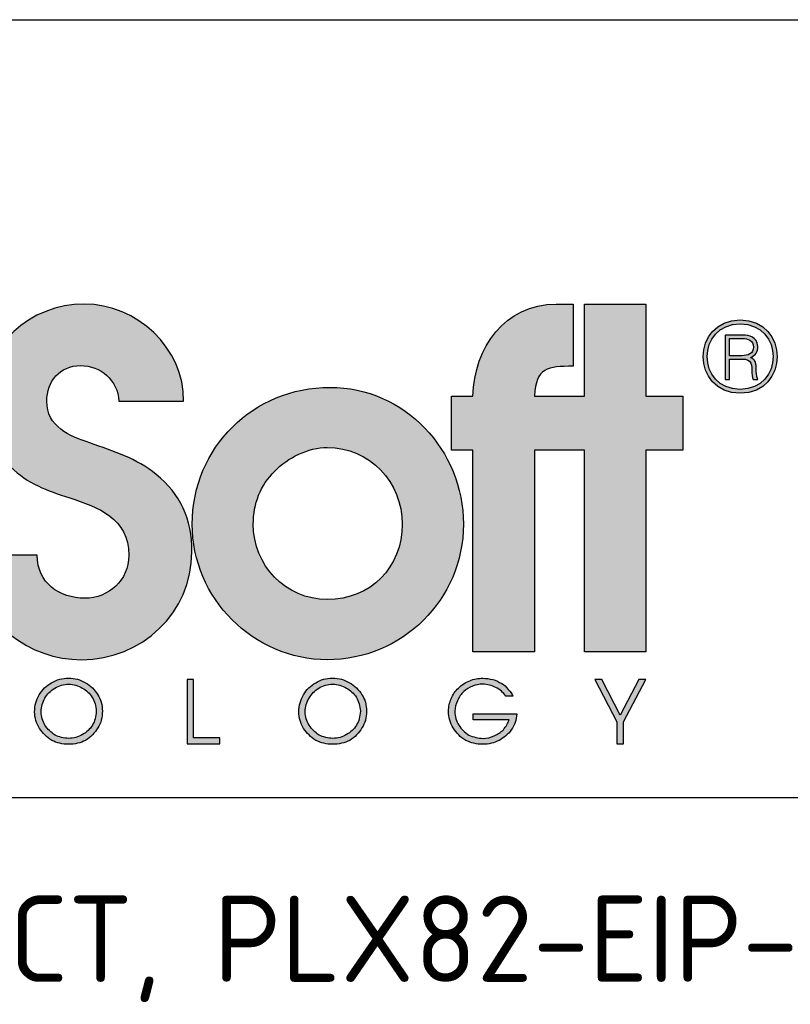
# Model space of a CAD drawing. Header units: inches. Extents: x 0 to 22, y 0 to 17.
# Tile 5 of 40: x 18.4 to 19.5, y 1.5 to 2.9. Entities that reach past the tile are written whole.
import ezdxf

# ---------------------------------------------------------------- set-up
doc = ezdxf.new("R2010")
doc.units = ezdxf.units.IN
doc.header["$MEASUREMENT"] = 0
doc.layers.add('Default', color=7, linetype='Continuous')
doc.layers.add('Layer_1', color=7, linetype='Continuous')

msp = doc.modelspace()

# ---------------------------------------------------------------- hatches: boundary and pattern name
at = {"layer": 'Default', "linetype": 'Continuous'}
h = msp.add_hatch(color=7, dxfattribs=at)
edge = h.paths.add_edge_path()
edge.add_line((18.3392, 2.1353), (18.3468, 2.1599))
edge.add_spline(control_points=[(18.3468, 2.1599), (18.371, 2.1599), (18.4324, 2.1599), (18.4324, 2.1599), (18.4324, 2.1197), (18.4644, 2.0977), (18.5013, 2.0977), (18.5358, 2.0977), (18.565, 2.1235), (18.565, 2.1599), (18.565, 2.2135), (18.52, 2.2298), (18.4793, 2.2432), (18.4462, 2.2537), (18.4185, 2.2633), (18.3936, 2.2882), (18.3697, 2.3131), (18.3548, 2.3495), (18.3548, 2.383), (18.3548, 2.4644), (18.4218, 2.5237), (18.5004, 2.5237), (18.5765, 2.5237), (18.6454, 2.4605), (18.6444, 2.383), (18.6444, 2.383), (18.5506, 2.383), (18.5506, 2.383), (18.5492, 2.4136), (18.5238, 2.4347), (18.4951, 2.4347), (18.4649, 2.4347), (18.4458, 2.4117), (18.4462, 2.383), (18.4458, 2.3466), (18.4793, 2.3322), (18.5085, 2.3227), (18.543, 2.3102), (18.5765, 2.3006), (18.6047, 2.2767), (18.6401, 2.2489), (18.6564, 2.2126), (18.6564, 2.1647), (18.6564, 2.0766), (18.5836, 2.0086), (18.4965, 2.0086), (18.4205, 2.0086), (18.3519, 2.0616), (18.3392, 2.1353)], knot_values=[0, 0, 0, 0, 0.051112, 0.051112, 0.051112, 0.114787, 0.114787, 0.114787, 0.178462, 0.178462, 0.178462, 0.242136, 0.242136, 0.242136, 0.305811, 0.305811, 0.305811, 0.369485, 0.369485, 0.369485, 0.43316, 0.43316, 0.43316, 0.496835, 0.496835, 0.496835, 0.560509, 0.560509, 0.560509, 0.624184, 0.624184, 0.624184, 0.687858, 0.687858, 0.687858, 0.751533, 0.751533, 0.751533, 0.815208, 0.815208, 0.815208, 0.878882, 0.878882, 0.878882, 0.942557, 0.942557, 0.942557, 1, 1, 1, 1], degree=3, periodic=0)
h = msp.add_hatch(color=7, dxfattribs=at)
edge = h.paths.add_edge_path()
edge.add_spline(control_points=[(19.0638, 2.0201), (19.0638, 2.0201), (19.1528, 2.0201), (19.1528, 2.0201), (19.1528, 2.0201), (19.1528, 2.3121), (19.1528, 2.3121), (19.1528, 2.3121), (19.2256, 2.3121), (19.2256, 2.3121), (19.2256, 2.3121), (19.2256, 2.0201), (19.2256, 2.0201), (19.2256, 2.0201), (19.3142, 2.0201), (19.3142, 2.0201), (19.3142, 2.0201), (19.3142, 2.3121), (19.3142, 2.3121), (19.3142, 2.3121), (19.3678, 2.3121), (19.3678, 2.3121), (19.3678, 2.3121), (19.3678, 2.3906), (19.3678, 2.3906), (19.3678, 2.3906), (19.3142, 2.3906), (19.3142, 2.3906), (19.3142, 2.3906), (19.3142, 2.5237), (19.3142, 2.5237), (19.3142, 2.5237), (19.2256, 2.5237), (19.2256, 2.5237), (19.2256, 2.5237), (19.2256, 2.3906), (19.2256, 2.3906), (19.2256, 2.3906), (19.1528, 2.3906), (19.1528, 2.3906), (19.1552, 2.4318), (19.172, 2.4337), (19.2088, 2.4337), (19.2088, 2.4337), (19.2088, 2.5237), (19.2088, 2.5237), (19.2088, 2.5237), (19.1844, 2.5237), (19.1844, 2.5237), (19.1097, 2.5237), (19.0657, 2.4605), (19.0638, 2.3906), (19.0638, 2.3906), (19.0327, 2.3906), (19.0327, 2.3906), (19.0327, 2.3906), (19.0327, 2.3121), (19.0327, 2.3121), (19.0327, 2.3121), (19.0638, 2.3121), (19.0638, 2.3121), (19.0638, 2.3121), (19.0638, 2.0201), (19.0638, 2.0201)], knot_values=[0, 0, 0, 0, 0.047619, 0.047619, 0.047619, 0.095238, 0.095238, 0.095238, 0.142857, 0.142857, 0.142857, 0.190476, 0.190476, 0.190476, 0.238095, 0.238095, 0.238095, 0.285714, 0.285714, 0.285714, 0.333333, 0.333333, 0.333333, 0.380952, 0.380952, 0.380952, 0.428571, 0.428571, 0.428571, 0.47619, 0.47619, 0.47619, 0.52381, 0.52381, 0.52381, 0.571429, 0.571429, 0.571429, 0.619048, 0.619048, 0.619048, 0.666667, 0.666667, 0.666667, 0.714286, 0.714286, 0.714286, 0.761905, 0.761905, 0.761905, 0.809524, 0.809524, 0.809524, 0.857143, 0.857143, 0.857143, 0.904762, 0.904762, 0.904762, 0.952381, 0.952381, 0.952381, 1, 1, 1, 1], degree=3, periodic=0)
h = msp.add_hatch(color=7, dxfattribs=at)
edge = h.paths.add_edge_path()
edge.add_spline(control_points=[(19.4511, 2.3945), (19.5224, 2.3945), (19.5224, 2.5007), (19.4511, 2.5007), (19.3797, 2.5007), (19.3797, 2.3945), (19.4511, 2.3945)], knot_values=[0, 0, 0, 0, 0.5, 0.5, 0.5, 1, 1, 1, 1], degree=3, periodic=0)
edge = h.paths.add_edge_path()
edge.add_spline(control_points=[(19.4511, 2.4002), (19.5147, 2.4002), (19.5147, 2.495), (19.4511, 2.495), (19.3874, 2.495), (19.3874, 2.4002), (19.4511, 2.4002)], knot_values=[0, 0, 0, 0, 0.5, 0.5, 0.5, 1, 1, 1, 1], degree=3, periodic=0)
h = msp.add_hatch(color=7, dxfattribs=at)
h.paths.add_polyline_path([(19.4764, 2.4146), (19.4752, 2.4188), (19.4746, 2.4225), (19.4743, 2.4259), (19.4743, 2.4289), (19.4743, 2.4318), (19.4741, 2.4346), (19.4736, 2.4374), (19.4726, 2.4404), (19.4718, 2.442), (19.4712, 2.4429), (19.4706, 2.4436), (19.4699, 2.4442), (19.4692, 2.4447), (19.4684, 2.4452), (19.4675, 2.4456), (19.4666, 2.4459), (19.4667, 2.4465), (19.4689, 2.4477), (19.4709, 2.4491), (19.4726, 2.4507), (19.4741, 2.4525), (19.4752, 2.4545), (19.476, 2.4569), (19.4764, 2.4595), (19.4764, 2.4624), (19.4756, 2.4671), (19.4741, 2.4708), (19.4718, 2.4736), (19.469, 2.4757), (19.4657, 2.4771), (19.4621, 2.478), (19.4583, 2.4785), (19.4543, 2.4787), (19.4525, 2.4787), (19.4505, 2.4787), (19.4473, 2.4787), (19.4434, 2.4787), (19.4391, 2.4787), (19.4352, 2.4787), (19.432, 2.4787), (19.43, 2.4787), (19.4295, 2.4784), (19.4295, 2.4743), (19.4295, 2.4664), (19.4295, 2.4561), (19.4295, 2.4447), (19.4295, 2.4335), (19.4295, 2.4239), (19.4295, 2.4171), (19.4295, 2.4146), (19.4298, 2.4146), (19.4304, 2.4146), (19.4314, 2.4146), (19.4324, 2.4146), (19.4335, 2.4146), (19.4345, 2.4146), (19.4353, 2.4146), (19.4357, 2.4146), (19.4357, 2.4151), (19.4357, 2.4177), (19.4357, 2.4217), (19.4357, 2.4268), (19.4357, 2.4321), (19.4357, 2.4371), (19.4357, 2.4412), (19.4357, 2.4437), (19.4358, 2.4442), (19.4369, 2.4442), (19.439, 2.4442), (19.4418, 2.4442), (19.4449, 2.4442), (19.4479, 2.4442), (19.4505, 2.4442), (19.4523, 2.4442), (19.453, 2.4442), (19.4543, 2.4442), (19.4555, 2.4442), (19.4567, 2.4442), (19.4578, 2.444), (19.4588, 2.4438), (19.4599, 2.4435), (19.461, 2.4431), (19.4622, 2.4426), (19.4645, 2.441), (19.4664, 2.4384), (19.4674, 2.4353), (19.4679, 2.4318), (19.468, 2.428), (19.468, 2.4241), (19.4682, 2.4203), (19.4689, 2.4167), (19.4698, 2.4146), (19.4702, 2.4146), (19.471, 2.4146), (19.4721, 2.4146), (19.4733, 2.4146), (19.4744, 2.4146), (19.4755, 2.4146), (19.4762, 2.4146)])
edge = h.paths.add_edge_path()
edge.add_spline(control_points=[(19.4702, 2.4615), (19.4702, 2.4711), (19.4621, 2.4739), (19.4544, 2.4739), (19.4544, 2.4739), (19.4357, 2.4739), (19.4357, 2.4739), (19.4357, 2.4739), (19.4357, 2.449), (19.4357, 2.449), (19.4357, 2.449), (19.4539, 2.449), (19.4539, 2.449), (19.4616, 2.449), (19.4707, 2.4519), (19.4702, 2.4615)], knot_values=[0, 0, 0, 0, 0.2, 0.2, 0.2, 0.4, 0.4, 0.4, 0.6, 0.6, 0.6, 0.8, 0.8, 0.8, 1, 1, 1, 1], degree=3, periodic=0)
h = msp.add_hatch(color=7, dxfattribs=at)
edge = h.paths.add_edge_path()
edge.add_spline(control_points=[(18.8565, 2.4031), (18.7454, 2.4031), (18.6569, 2.316), (18.6569, 2.2049), (18.6569, 2.0977), (18.7454, 2.0086), (18.8527, 2.0086), (18.9613, 2.0086), (19.0499, 2.0958), (19.0499, 2.2049), (19.0499, 2.3121), (18.9652, 2.4031), (18.8565, 2.4031)], knot_values=[0, 0, 0, 0, 0.25, 0.25, 0.25, 0.5, 0.5, 0.5, 0.75, 0.75, 0.75, 1, 1, 1, 1], degree=3, periodic=0)
edge = h.paths.add_edge_path()
edge.add_spline(control_points=[(18.8527, 2.316), (18.8249, 2.316), (18.7952, 2.3016), (18.7766, 2.2815), (18.7555, 2.2614), (18.7454, 2.2346), (18.7454, 2.2049), (18.7454, 2.1455), (18.7919, 2.0958), (18.8527, 2.0958), (18.9154, 2.0958), (18.9613, 2.1427), (18.9613, 2.2049), (18.9613, 2.2662), (18.914, 2.316), (18.8527, 2.316)], knot_values=[0, 0, 0, 0, 0.2, 0.2, 0.2, 0.4, 0.4, 0.4, 0.6, 0.6, 0.6, 0.8, 0.8, 0.8, 1, 1, 1, 1], degree=3, periodic=0)
h = msp.add_hatch(color=7, dxfattribs=at)
edge = h.paths.add_edge_path()
edge.add_spline(control_points=[(18.4778, 1.9818), (18.4687, 1.9818), (18.4606, 1.9799), (18.453, 1.9751), (18.4458, 1.9713), (18.4395, 1.9655), (18.4352, 1.9579), (18.4309, 1.9502), (18.4285, 1.9426), (18.4285, 1.933), (18.4285, 1.9244), (18.4309, 1.9167), (18.4357, 1.9091), (18.44, 1.9023), (18.4458, 1.8966), (18.4534, 1.8918), (18.4606, 1.888), (18.4687, 1.8861), (18.4778, 1.8861), (18.4869, 1.8861), (18.4951, 1.888), (18.5023, 1.8918), (18.5099, 1.8966), (18.5157, 1.9023), (18.52, 1.91), (18.5248, 1.9167), (18.5267, 1.9253), (18.5267, 1.934), (18.5267, 1.9435), (18.5243, 1.9512), (18.52, 1.9579), (18.5157, 1.9655), (18.5094, 1.9713), (18.5023, 1.9751), (18.4946, 1.9799), (18.4865, 1.9818), (18.4778, 1.9818)], knot_values=[0, 0, 0, 0, 0.083333, 0.083333, 0.083333, 0.166667, 0.166667, 0.166667, 0.25, 0.25, 0.25, 0.333333, 0.333333, 0.333333, 0.416667, 0.416667, 0.416667, 0.5, 0.5, 0.5, 0.583333, 0.583333, 0.583333, 0.666667, 0.666667, 0.666667, 0.75, 0.75, 0.75, 0.833333, 0.833333, 0.833333, 0.916667, 0.916667, 0.916667, 1, 1, 1, 1], degree=3, periodic=0)
edge = h.paths.add_edge_path()
edge.add_spline(control_points=[(18.4778, 1.9732), (18.4707, 1.9732), (18.464, 1.9713), (18.4577, 1.9675), (18.4515, 1.9636), (18.4467, 1.9588), (18.4434, 1.9531), (18.44, 1.9474), (18.4381, 1.9407), (18.4381, 1.933), (18.4381, 1.9263), (18.44, 1.9196), (18.4434, 1.9138), (18.4472, 1.9081), (18.452, 1.9033), (18.4582, 1.8995), (18.464, 1.8966), (18.4707, 1.8947), (18.4778, 1.8947), (18.485, 1.8947), (18.4917, 1.8966), (18.498, 1.9004), (18.5037, 1.9033), (18.5085, 1.9081), (18.5123, 1.9138), (18.5157, 1.9196), (18.5176, 1.9263), (18.5176, 1.934), (18.5176, 1.9416), (18.5157, 1.9483), (18.5118, 1.9541), (18.5085, 1.9598), (18.5037, 1.9646), (18.4975, 1.9675), (18.4917, 1.9713), (18.485, 1.9732), (18.4778, 1.9732)], knot_values=[0, 0, 0, 0, 0.083333, 0.083333, 0.083333, 0.166667, 0.166667, 0.166667, 0.25, 0.25, 0.25, 0.333333, 0.333333, 0.333333, 0.416667, 0.416667, 0.416667, 0.5, 0.5, 0.5, 0.583333, 0.583333, 0.583333, 0.666667, 0.666667, 0.666667, 0.75, 0.75, 0.75, 0.833333, 0.833333, 0.833333, 0.916667, 0.916667, 0.916667, 1, 1, 1, 1], degree=3, periodic=0)
for points in [[(18.6971, 1.8956), (18.6588, 1.8956), (18.6588, 1.9799), (18.6497, 1.9799), (18.6497, 1.887), (18.6971, 1.887)], [(19.2773, 1.9282), (19.2505, 1.9799), (19.2404, 1.9799), (19.2725, 1.9186), (19.2725, 1.887), (19.2821, 1.887), (19.2821, 1.9186), (19.3142, 1.9799), (19.3041, 1.9799)]]:
    msp.add_hatch(color=7, dxfattribs=at).paths.add_polyline_path(points)
h = msp.add_hatch(color=7, dxfattribs=at)
edge = h.paths.add_edge_path()
edge.add_spline(control_points=[(18.8603, 1.9818), (18.8512, 1.9818), (18.8431, 1.9799), (18.8359, 1.9751), (18.8283, 1.9713), (18.8225, 1.9655), (18.8182, 1.9579), (18.8139, 1.9502), (18.8115, 1.9426), (18.8115, 1.933), (18.8115, 1.9244), (18.8139, 1.9167), (18.8182, 1.9091), (18.823, 1.9023), (18.8287, 1.8966), (18.8359, 1.8918), (18.8436, 1.888), (18.8517, 1.8861), (18.8603, 1.8861), (18.8694, 1.8861), (18.8776, 1.888), (18.8852, 1.8918), (18.8924, 1.8966), (18.8986, 1.9023), (18.9029, 1.91), (18.9073, 1.9167), (18.9096, 1.9253), (18.9096, 1.934), (18.9096, 1.9435), (18.9073, 1.9512), (18.9029, 1.9579), (18.8982, 1.9655), (18.8924, 1.9713), (18.8848, 1.9751), (18.8776, 1.9799), (18.8694, 1.9818), (18.8603, 1.9818)], knot_values=[0, 0, 0, 0, 0.083333, 0.083333, 0.083333, 0.166667, 0.166667, 0.166667, 0.25, 0.25, 0.25, 0.333333, 0.333333, 0.333333, 0.416667, 0.416667, 0.416667, 0.5, 0.5, 0.5, 0.583333, 0.583333, 0.583333, 0.666667, 0.666667, 0.666667, 0.75, 0.75, 0.75, 0.833333, 0.833333, 0.833333, 0.916667, 0.916667, 0.916667, 1, 1, 1, 1], degree=3, periodic=0)
edge = h.paths.add_edge_path()
edge.add_spline(control_points=[(18.8603, 1.9732), (18.8531, 1.9732), (18.8464, 1.9713), (18.8402, 1.9675), (18.8345, 1.9636), (18.8297, 1.9588), (18.8263, 1.9531), (18.8225, 1.9474), (18.8206, 1.9407), (18.8206, 1.933), (18.8206, 1.9263), (18.8225, 1.9196), (18.8263, 1.9138), (18.8302, 1.9081), (18.835, 1.9033), (18.8407, 1.8995), (18.8469, 1.8966), (18.8536, 1.8947), (18.8603, 1.8947), (18.868, 1.8947), (18.8747, 1.8966), (18.8804, 1.9004), (18.8867, 1.9033), (18.8915, 1.9081), (18.8948, 1.9138), (18.8986, 1.9196), (18.9001, 1.9263), (18.9006, 1.934), (18.9001, 1.9416), (18.8982, 1.9483), (18.8948, 1.9541), (18.891, 1.9598), (18.8862, 1.9646), (18.8804, 1.9675), (18.8742, 1.9713), (18.8675, 1.9732), (18.8603, 1.9732)], knot_values=[0, 0, 0, 0, 0.083333, 0.083333, 0.083333, 0.166667, 0.166667, 0.166667, 0.25, 0.25, 0.25, 0.333333, 0.333333, 0.333333, 0.416667, 0.416667, 0.416667, 0.5, 0.5, 0.5, 0.583333, 0.583333, 0.583333, 0.666667, 0.666667, 0.666667, 0.75, 0.75, 0.75, 0.833333, 0.833333, 0.833333, 0.916667, 0.916667, 0.916667, 1, 1, 1, 1], degree=3, periodic=0)
h = msp.add_hatch(color=7, dxfattribs=at)
edge = h.paths.add_edge_path()
edge.add_spline(control_points=[(19.0643, 1.9301), (19.0643, 1.9301), (19.0643, 1.9215), (19.0643, 1.9215), (19.0643, 1.9215), (19.116, 1.9215), (19.116, 1.9215), (19.1145, 1.9167), (19.1117, 1.9119), (19.1078, 1.9071), (19.104, 1.9033), (19.0997, 1.9004), (19.0944, 1.8985), (19.0896, 1.8956), (19.0839, 1.8947), (19.0786, 1.8947), (19.071, 1.8947), (19.0643, 1.8966), (19.058, 1.8995), (19.0518, 1.9033), (19.047, 1.9081), (19.0432, 1.9138), (19.0394, 1.9196), (19.0379, 1.9263), (19.0375, 1.934), (19.0375, 1.9397), (19.0389, 1.9445), (19.0413, 1.9493), (19.0437, 1.955), (19.0465, 1.9588), (19.0504, 1.9627), (19.0542, 1.9655), (19.0585, 1.9684), (19.0633, 1.9703), (19.0681, 1.9722), (19.0729, 1.9732), (19.0782, 1.9732), (19.0849, 1.9732), (19.0911, 1.9713), (19.0968, 1.9684), (19.103, 1.9655), (19.1078, 1.9608), (19.1112, 1.956), (19.1112, 1.956), (19.1217, 1.956), (19.1217, 1.956), (19.1203, 1.9588), (19.1179, 1.9627), (19.115, 1.9655), (19.1117, 1.9694), (19.1088, 1.9722), (19.1054, 1.9742), (19.1016, 1.9761), (19.0968, 1.9789), (19.0925, 1.9799), (19.0877, 1.9809), (19.0829, 1.9818), (19.0782, 1.9818), (19.0715, 1.9818), (19.0652, 1.9809), (19.059, 1.978), (19.0528, 1.9761), (19.0475, 1.9722), (19.0427, 1.9675), (19.0384, 1.9636), (19.0346, 1.9579), (19.0322, 1.9521), (19.0298, 1.9464), (19.0284, 1.9407), (19.0284, 1.934), (19.0284, 1.9253), (19.0308, 1.9167), (19.0351, 1.91), (19.0398, 1.9023), (19.0456, 1.8966), (19.0532, 1.8918), (19.0609, 1.888), (19.0691, 1.8861), (19.0782, 1.8861), (19.0868, 1.8861), (19.0944, 1.888), (19.1016, 1.8918), (19.1088, 1.8956), (19.1145, 1.9004), (19.1193, 1.9071), (19.1241, 1.9138), (19.1265, 1.9215), (19.1275, 1.9301), (19.1275, 1.9301), (19.0643, 1.9301), (19.0643, 1.9301)], knot_values=[0, 0, 0, 0, 0.033333, 0.033333, 0.033333, 0.066667, 0.066667, 0.066667, 0.1, 0.1, 0.1, 0.133333, 0.133333, 0.133333, 0.166667, 0.166667, 0.166667, 0.2, 0.2, 0.2, 0.233333, 0.233333, 0.233333, 0.266667, 0.266667, 0.266667, 0.3, 0.3, 0.3, 0.333333, 0.333333, 0.333333, 0.366667, 0.366667, 0.366667, 0.4, 0.4, 0.4, 0.433333, 0.433333, 0.433333, 0.466667, 0.466667, 0.466667, 0.5, 0.5, 0.5, 0.533333, 0.533333, 0.533333, 0.566667, 0.566667, 0.566667, 0.6, 0.6, 0.6, 0.633333, 0.633333, 0.633333, 0.666667, 0.666667, 0.666667, 0.7, 0.7, 0.7, 0.733333, 0.733333, 0.733333, 0.766667, 0.766667, 0.766667, 0.8, 0.8, 0.8, 0.833333, 0.833333, 0.833333, 0.866667, 0.866667, 0.866667, 0.9, 0.9, 0.9, 0.933333, 0.933333, 0.933333, 0.966667, 0.966667, 0.966667, 1, 1, 1, 1], degree=3, periodic=0)

# ---------------------------------------------------------------- linework, layer by layer
at = {"color": 7, "linetype": 'Continuous'}
for p, q in [((17.3511, 2.9357), (21.5386, 2.9357)), ((21.5293, 1.8084), (17.3511, 1.8084))]:
    msp.add_line(p, q, dxfattribs=at)
at = {"layer": 'Layer_1', "color": 7, "linetype": 'Continuous'}
for p, q in [((18.6588, 1.9799), (18.6497, 1.9799)), ((18.6497, 1.9799), (18.6497, 1.887)), ((18.6588, 1.8956), (18.6588, 1.9799)), ((19.2505, 1.9799), (19.2404, 1.9799)), ((19.2404, 1.9799), (19.2725, 1.9186)), ((19.2773, 1.9282), (19.2505, 1.9799)), ((19.3041, 1.9799), (19.2773, 1.9282)), ((19.2821, 1.9186), (19.3142, 1.9799)), ((19.3142, 1.9799), (19.3041, 1.9799)), ((19.2725, 1.9186), (19.2725, 1.887)), ((19.2821, 1.887), (19.2821, 1.9186)), ((18.6497, 1.887), (18.6971, 1.887)), ((18.6971, 1.8956), (18.6588, 1.8956)), ((18.6971, 1.887), (18.6971, 1.8956)), ((19.2725, 1.887), (19.2821, 1.887))]:
    msp.add_line(p, q, dxfattribs=at)
msp.add_lwpolyline([(19.4764, 2.4146), (19.4752, 2.4188), (19.4746, 2.4225), (19.4743, 2.4259), (19.4743, 2.4289), (19.4743, 2.4318), (19.4741, 2.4346), (19.4736, 2.4374), (19.4726, 2.4404), (19.4718, 2.442), (19.4712, 2.4429), (19.4706, 2.4436), (19.4699, 2.4442), (19.4692, 2.4447), (19.4684, 2.4452), (19.4675, 2.4456), (19.4666, 2.4459), (19.4667, 2.4465), (19.4689, 2.4477), (19.4709, 2.4491), (19.4726, 2.4507), (19.4741, 2.4525), (19.4752, 2.4545), (19.476, 2.4569), (19.4764, 2.4595), (19.4764, 2.4624), (19.4756, 2.4671), (19.4741, 2.4708), (19.4718, 2.4736), (19.469, 2.4757), (19.4657, 2.4771), (19.4621, 2.478), (19.4583, 2.4785), (19.4543, 2.4787), (19.4525, 2.4787), (19.4505, 2.4787), (19.4473, 2.4787), (19.4434, 2.4787), (19.4391, 2.4787), (19.4352, 2.4787), (19.432, 2.4787), (19.43, 2.4787), (19.4295, 2.4784), (19.4295, 2.4743), (19.4295, 2.4664), (19.4295, 2.4561), (19.4295, 2.4447), (19.4295, 2.4335), (19.4295, 2.4239), (19.4295, 2.4171), (19.4295, 2.4146), (19.4298, 2.4146), (19.4304, 2.4146), (19.4314, 2.4146), (19.4324, 2.4146), (19.4335, 2.4146), (19.4345, 2.4146), (19.4353, 2.4146), (19.4357, 2.4146), (19.4357, 2.4151), (19.4357, 2.4177), (19.4357, 2.4217), (19.4357, 2.4268), (19.4357, 2.4321), (19.4357, 2.4371), (19.4357, 2.4412), (19.4357, 2.4437), (19.4358, 2.4442), (19.4369, 2.4442), (19.439, 2.4442), (19.4418, 2.4442), (19.4449, 2.4442), (19.4479, 2.4442), (19.4505, 2.4442), (19.4523, 2.4442), (19.453, 2.4442), (19.4543, 2.4442), (19.4555, 2.4442), (19.4567, 2.4442), (19.4578, 2.444), (19.4588, 2.4438), (19.4599, 2.4435), (19.461, 2.4431), (19.4622, 2.4426), (19.4645, 2.441), (19.4664, 2.4384), (19.4674, 2.4353), (19.4679, 2.4318), (19.468, 2.428), (19.468, 2.4241), (19.4682, 2.4203), (19.4689, 2.4167), (19.4698, 2.4146), (19.4702, 2.4146), (19.471, 2.4146), (19.4721, 2.4146), (19.4733, 2.4146), (19.4744, 2.4146), (19.4755, 2.4146), (19.4762, 2.4146), (19.4764, 2.4146)], close=True, dxfattribs=at)
for points, knots in [([(18.3392, 2.1353), (18.3519, 2.0616), (18.4205, 2.0086), (18.4965, 2.0086), (18.5836, 2.0086), (18.6564, 2.0766), (18.6564, 2.1647), (18.6564, 2.2126), (18.6401, 2.2489), (18.6047, 2.2767), (18.5765, 2.3006), (18.543, 2.3102), (18.5085, 2.3227), (18.4793, 2.3322), (18.4458, 2.3466), (18.4462, 2.383), (18.4458, 2.4117), (18.4649, 2.4347), (18.4951, 2.4347), (18.5238, 2.4347), (18.5492, 2.4136), (18.5506, 2.383), (18.5506, 2.383), (18.6444, 2.383), (18.6444, 2.383), (18.6454, 2.4605), (18.5765, 2.5237), (18.5004, 2.5237), (18.4218, 2.5237), (18.3548, 2.4644), (18.3548, 2.383), (18.3548, 2.3495), (18.3697, 2.3131), (18.3936, 2.2882), (18.4185, 2.2633), (18.4462, 2.2537), (18.4793, 2.2432), (18.52, 2.2298), (18.565, 2.2135), (18.565, 2.1599), (18.565, 2.1235), (18.5358, 2.0977), (18.5013, 2.0977), (18.4644, 2.0977), (18.4324, 2.1197), (18.4324, 2.1599), (18.4324, 2.1599), (18.371, 2.1599), (18.3468, 2.1599)], [0, 0, 0, 0, 0.0574431, 0.0574431, 0.0574431, 0.1211177, 0.1211177, 0.1211177, 0.1847923, 0.1847923, 0.1847923, 0.2484669, 0.2484669, 0.2484669, 0.3121415, 0.3121415, 0.3121415, 0.3758161, 0.3758161, 0.3758161, 0.4394908, 0.4394908, 0.4394908, 0.5031654, 0.5031654, 0.5031654, 0.56684, 0.56684, 0.56684, 0.6305146, 0.6305146, 0.6305146, 0.6941892, 0.6941892, 0.6941892, 0.7578638, 0.7578638, 0.7578638, 0.8215384, 0.8215384, 0.8215384, 0.885213, 0.885213, 0.885213, 0.9488876, 0.9488876, 0.9488876, 1, 1, 1, 1]), ([(19.0638, 2.0201), (19.0638, 2.0201), (19.1528, 2.0201), (19.1528, 2.0201), (19.1528, 2.0201), (19.1528, 2.3121), (19.1528, 2.3121), (19.1528, 2.3121), (19.2256, 2.3121), (19.2256, 2.3121), (19.2256, 2.3121), (19.2256, 2.0201), (19.2256, 2.0201), (19.2256, 2.0201), (19.3142, 2.0201), (19.3142, 2.0201), (19.3142, 2.0201), (19.3142, 2.3121), (19.3142, 2.3121), (19.3142, 2.3121), (19.3678, 2.3121), (19.3678, 2.3121), (19.3678, 2.3121), (19.3678, 2.3906), (19.3678, 2.3906), (19.3678, 2.3906), (19.3142, 2.3906), (19.3142, 2.3906), (19.3142, 2.3906), (19.3142, 2.5237), (19.3142, 2.5237), (19.3142, 2.5237), (19.2256, 2.5237), (19.2256, 2.5237), (19.2256, 2.5237), (19.2256, 2.3906), (19.2256, 2.3906), (19.2256, 2.3906), (19.1528, 2.3906), (19.1528, 2.3906), (19.1552, 2.4318), (19.172, 2.4337), (19.2088, 2.4337), (19.2088, 2.4337), (19.2088, 2.5237), (19.2088, 2.5237), (19.2088, 2.5237), (19.1844, 2.5237), (19.1844, 2.5237), (19.1097, 2.5237), (19.0657, 2.4605), (19.0638, 2.3906), (19.0638, 2.3906), (19.0327, 2.3906), (19.0327, 2.3906), (19.0327, 2.3906), (19.0327, 2.3121), (19.0327, 2.3121), (19.0327, 2.3121), (19.0638, 2.3121), (19.0638, 2.3121), (19.0638, 2.3121), (19.0638, 2.0201), (19.0638, 2.0201)], [0, 0, 0, 0, 0.047619, 0.047619, 0.047619, 0.095238, 0.095238, 0.095238, 0.142857, 0.142857, 0.142857, 0.190476, 0.190476, 0.190476, 0.238095, 0.238095, 0.238095, 0.285714, 0.285714, 0.285714, 0.333333, 0.333333, 0.333333, 0.380952, 0.380952, 0.380952, 0.428571, 0.428571, 0.428571, 0.47619, 0.47619, 0.47619, 0.52381, 0.52381, 0.52381, 0.571429, 0.571429, 0.571429, 0.619048, 0.619048, 0.619048, 0.666667, 0.666667, 0.666667, 0.714286, 0.714286, 0.714286, 0.761905, 0.761905, 0.761905, 0.809524, 0.809524, 0.809524, 0.857143, 0.857143, 0.857143, 0.904762, 0.904762, 0.904762, 0.952381, 0.952381, 0.952381, 1, 1, 1, 1]), ([(19.4511, 2.3945), (19.5224, 2.3945), (19.5224, 2.5007), (19.4511, 2.5007), (19.3797, 2.5007), (19.3797, 2.3945), (19.4511, 2.3945)], [0, 0, 0, 0, 0.5, 0.5, 0.5, 1, 1, 1, 1]), ([(19.4511, 2.4002), (19.5147, 2.4002), (19.5147, 2.495), (19.4511, 2.495), (19.3874, 2.495), (19.3874, 2.4002), (19.4511, 2.4002)], [0, 0, 0, 0, 0.5, 0.5, 0.5, 1, 1, 1, 1]), ([(19.4702, 2.4615), (19.4702, 2.4711), (19.4621, 2.4739), (19.4544, 2.4739), (19.4544, 2.4739), (19.4357, 2.4739), (19.4357, 2.4739), (19.4357, 2.4739), (19.4357, 2.449), (19.4357, 2.449), (19.4357, 2.449), (19.4539, 2.449), (19.4539, 2.449), (19.4616, 2.449), (19.4707, 2.4519), (19.4702, 2.4615)], [0, 0, 0, 0, 0.2, 0.2, 0.2, 0.4, 0.4, 0.4, 0.6, 0.6, 0.6, 0.8, 0.8, 0.8, 1, 1, 1, 1]), ([(18.8565, 2.4031), (18.7454, 2.4031), (18.6569, 2.316), (18.6569, 2.2049), (18.6569, 2.0977), (18.7454, 2.0086), (18.8527, 2.0086), (18.9613, 2.0086), (19.0499, 2.0958), (19.0499, 2.2049), (19.0499, 2.3121), (18.9652, 2.4031), (18.8565, 2.4031)], [0, 0, 0, 0, 0.25, 0.25, 0.25, 0.5, 0.5, 0.5, 0.75, 0.75, 0.75, 1, 1, 1, 1]), ([(18.8527, 2.316), (18.8249, 2.316), (18.7952, 2.3016), (18.7766, 2.2815), (18.7555, 2.2614), (18.7454, 2.2346), (18.7454, 2.2049), (18.7454, 2.1455), (18.7919, 2.0958), (18.8527, 2.0958), (18.9154, 2.0958), (18.9613, 2.1427), (18.9613, 2.2049), (18.9613, 2.2662), (18.914, 2.316), (18.8527, 2.316)], [0, 0, 0, 0, 0.2, 0.2, 0.2, 0.4, 0.4, 0.4, 0.6, 0.6, 0.6, 0.8, 0.8, 0.8, 1, 1, 1, 1]), ([(18.4778, 1.9818), (18.4687, 1.9818), (18.4606, 1.9799), (18.453, 1.9751), (18.4458, 1.9713), (18.4395, 1.9655), (18.4352, 1.9579), (18.4309, 1.9502), (18.4285, 1.9426), (18.4285, 1.933), (18.4285, 1.9244), (18.4309, 1.9167), (18.4357, 1.9091), (18.44, 1.9023), (18.4458, 1.8966), (18.4534, 1.8918), (18.4606, 1.888), (18.4687, 1.8861), (18.4778, 1.8861), (18.4869, 1.8861), (18.4951, 1.888), (18.5023, 1.8918), (18.5099, 1.8966), (18.5157, 1.9023), (18.52, 1.91), (18.5248, 1.9167), (18.5267, 1.9253), (18.5267, 1.934), (18.5267, 1.9435), (18.5243, 1.9512), (18.52, 1.9579), (18.5157, 1.9655), (18.5094, 1.9713), (18.5023, 1.9751), (18.4946, 1.9799), (18.4865, 1.9818), (18.4778, 1.9818)], [0, 0, 0, 0, 0.083333, 0.083333, 0.083333, 0.166667, 0.166667, 0.166667, 0.25, 0.25, 0.25, 0.333333, 0.333333, 0.333333, 0.416667, 0.416667, 0.416667, 0.5, 0.5, 0.5, 0.583333, 0.583333, 0.583333, 0.666667, 0.666667, 0.666667, 0.75, 0.75, 0.75, 0.833333, 0.833333, 0.833333, 0.916667, 0.916667, 0.916667, 1, 1, 1, 1]), ([(18.4778, 1.9732), (18.4707, 1.9732), (18.464, 1.9713), (18.4577, 1.9675), (18.4515, 1.9636), (18.4467, 1.9588), (18.4434, 1.9531), (18.44, 1.9474), (18.4381, 1.9407), (18.4381, 1.933), (18.4381, 1.9263), (18.44, 1.9196), (18.4434, 1.9138), (18.4472, 1.9081), (18.452, 1.9033), (18.4582, 1.8995), (18.464, 1.8966), (18.4707, 1.8947), (18.4778, 1.8947), (18.485, 1.8947), (18.4917, 1.8966), (18.498, 1.9004), (18.5037, 1.9033), (18.5085, 1.9081), (18.5123, 1.9138), (18.5157, 1.9196), (18.5176, 1.9263), (18.5176, 1.934), (18.5176, 1.9416), (18.5157, 1.9483), (18.5118, 1.9541), (18.5085, 1.9598), (18.5037, 1.9646), (18.4975, 1.9675), (18.4917, 1.9713), (18.485, 1.9732), (18.4778, 1.9732)], [0, 0, 0, 0, 0.083333, 0.083333, 0.083333, 0.166667, 0.166667, 0.166667, 0.25, 0.25, 0.25, 0.333333, 0.333333, 0.333333, 0.416667, 0.416667, 0.416667, 0.5, 0.5, 0.5, 0.583333, 0.583333, 0.583333, 0.666667, 0.666667, 0.666667, 0.75, 0.75, 0.75, 0.833333, 0.833333, 0.833333, 0.916667, 0.916667, 0.916667, 1, 1, 1, 1]), ([(18.8603, 1.9818), (18.8512, 1.9818), (18.8431, 1.9799), (18.8359, 1.9751), (18.8283, 1.9713), (18.8225, 1.9655), (18.8182, 1.9579), (18.8139, 1.9502), (18.8115, 1.9426), (18.8115, 1.933), (18.8115, 1.9244), (18.8139, 1.9167), (18.8182, 1.9091), (18.823, 1.9023), (18.8287, 1.8966), (18.8359, 1.8918), (18.8436, 1.888), (18.8517, 1.8861), (18.8603, 1.8861), (18.8694, 1.8861), (18.8776, 1.888), (18.8852, 1.8918), (18.8924, 1.8966), (18.8986, 1.9023), (18.9029, 1.91), (18.9073, 1.9167), (18.9096, 1.9253), (18.9096, 1.934), (18.9096, 1.9435), (18.9073, 1.9512), (18.9029, 1.9579), (18.8982, 1.9655), (18.8924, 1.9713), (18.8848, 1.9751), (18.8776, 1.9799), (18.8694, 1.9818), (18.8603, 1.9818)], [0, 0, 0, 0, 0.083333, 0.083333, 0.083333, 0.166667, 0.166667, 0.166667, 0.25, 0.25, 0.25, 0.333333, 0.333333, 0.333333, 0.416667, 0.416667, 0.416667, 0.5, 0.5, 0.5, 0.583333, 0.583333, 0.583333, 0.666667, 0.666667, 0.666667, 0.75, 0.75, 0.75, 0.833333, 0.833333, 0.833333, 0.916667, 0.916667, 0.916667, 1, 1, 1, 1]), ([(18.8603, 1.9732), (18.8531, 1.9732), (18.8464, 1.9713), (18.8402, 1.9675), (18.8345, 1.9636), (18.8297, 1.9588), (18.8263, 1.9531), (18.8225, 1.9474), (18.8206, 1.9407), (18.8206, 1.933), (18.8206, 1.9263), (18.8225, 1.9196), (18.8263, 1.9138), (18.8302, 1.9081), (18.835, 1.9033), (18.8407, 1.8995), (18.8469, 1.8966), (18.8536, 1.8947), (18.8603, 1.8947), (18.868, 1.8947), (18.8747, 1.8966), (18.8804, 1.9004), (18.8867, 1.9033), (18.8915, 1.9081), (18.8948, 1.9138), (18.8986, 1.9196), (18.9001, 1.9263), (18.9006, 1.934), (18.9001, 1.9416), (18.8982, 1.9483), (18.8948, 1.9541), (18.891, 1.9598), (18.8862, 1.9646), (18.8804, 1.9675), (18.8742, 1.9713), (18.8675, 1.9732), (18.8603, 1.9732)], [0, 0, 0, 0, 0.083333, 0.083333, 0.083333, 0.166667, 0.166667, 0.166667, 0.25, 0.25, 0.25, 0.333333, 0.333333, 0.333333, 0.416667, 0.416667, 0.416667, 0.5, 0.5, 0.5, 0.583333, 0.583333, 0.583333, 0.666667, 0.666667, 0.666667, 0.75, 0.75, 0.75, 0.833333, 0.833333, 0.833333, 0.916667, 0.916667, 0.916667, 1, 1, 1, 1]), ([(19.0643, 1.9301), (19.0643, 1.9301), (19.0643, 1.9215), (19.0643, 1.9215), (19.0643, 1.9215), (19.116, 1.9215), (19.116, 1.9215), (19.1145, 1.9167), (19.1117, 1.9119), (19.1078, 1.9071), (19.104, 1.9033), (19.0997, 1.9004), (19.0944, 1.8985), (19.0896, 1.8956), (19.0839, 1.8947), (19.0786, 1.8947), (19.071, 1.8947), (19.0643, 1.8966), (19.058, 1.8995), (19.0518, 1.9033), (19.047, 1.9081), (19.0432, 1.9138), (19.0394, 1.9196), (19.0379, 1.9263), (19.0375, 1.934), (19.0375, 1.9397), (19.0389, 1.9445), (19.0413, 1.9493), (19.0437, 1.955), (19.0465, 1.9588), (19.0504, 1.9627), (19.0542, 1.9655), (19.0585, 1.9684), (19.0633, 1.9703), (19.0681, 1.9722), (19.0729, 1.9732), (19.0782, 1.9732), (19.0849, 1.9732), (19.0911, 1.9713), (19.0968, 1.9684), (19.103, 1.9655), (19.1078, 1.9608), (19.1112, 1.956), (19.1112, 1.956), (19.1217, 1.956), (19.1217, 1.956), (19.1203, 1.9588), (19.1179, 1.9627), (19.115, 1.9655), (19.1117, 1.9694), (19.1088, 1.9722), (19.1054, 1.9742), (19.1016, 1.9761), (19.0968, 1.9789), (19.0925, 1.9799), (19.0877, 1.9809), (19.0829, 1.9818), (19.0782, 1.9818), (19.0715, 1.9818), (19.0652, 1.9809), (19.059, 1.978), (19.0528, 1.9761), (19.0475, 1.9722), (19.0427, 1.9675), (19.0384, 1.9636), (19.0346, 1.9579), (19.0322, 1.9521), (19.0298, 1.9464), (19.0284, 1.9407), (19.0284, 1.934), (19.0284, 1.9253), (19.0308, 1.9167), (19.0351, 1.91), (19.0398, 1.9023), (19.0456, 1.8966), (19.0532, 1.8918), (19.0609, 1.888), (19.0691, 1.8861), (19.0782, 1.8861), (19.0868, 1.8861), (19.0944, 1.888), (19.1016, 1.8918), (19.1088, 1.8956), (19.1145, 1.9004), (19.1193, 1.9071), (19.1241, 1.9138), (19.1265, 1.9215), (19.1275, 1.9301), (19.1275, 1.9301), (19.0643, 1.9301), (19.0643, 1.9301)], [0, 0, 0, 0, 0.033333, 0.033333, 0.033333, 0.066667, 0.066667, 0.066667, 0.1, 0.1, 0.1, 0.133333, 0.133333, 0.133333, 0.166667, 0.166667, 0.166667, 0.2, 0.2, 0.2, 0.233333, 0.233333, 0.233333, 0.266667, 0.266667, 0.266667, 0.3, 0.3, 0.3, 0.333333, 0.333333, 0.333333, 0.366667, 0.366667, 0.366667, 0.4, 0.4, 0.4, 0.433333, 0.433333, 0.433333, 0.466667, 0.466667, 0.466667, 0.5, 0.5, 0.5, 0.533333, 0.533333, 0.533333, 0.566667, 0.566667, 0.566667, 0.6, 0.6, 0.6, 0.633333, 0.633333, 0.633333, 0.666667, 0.666667, 0.666667, 0.7, 0.7, 0.7, 0.733333, 0.733333, 0.733333, 0.766667, 0.766667, 0.766667, 0.8, 0.8, 0.8, 0.833333, 0.833333, 0.833333, 0.866667, 0.866667, 0.866667, 0.9, 0.9, 0.9, 0.933333, 0.933333, 0.933333, 0.966667, 0.966667, 0.966667, 1, 1, 1, 1])]:
    msp.add_open_spline(points, degree=3, knots=knots, dxfattribs=at)

# ---------------------------------------------------------------- texts
at = {"layer": 'Default', "insert": (17.4332, 1.6669), "char_height": 0.125, "width": 4.066683, "attachment_point": 1}
msp.add_mtext('{\\fSolid Edge ANSI|b0||i0||c0|p34;\\C7;\\H0.125;\\W1.;DWG, PRODUCT, PLX82-EIP-PNC}', dxfattribs=at)

doc.saveas('drawing.dxf')
